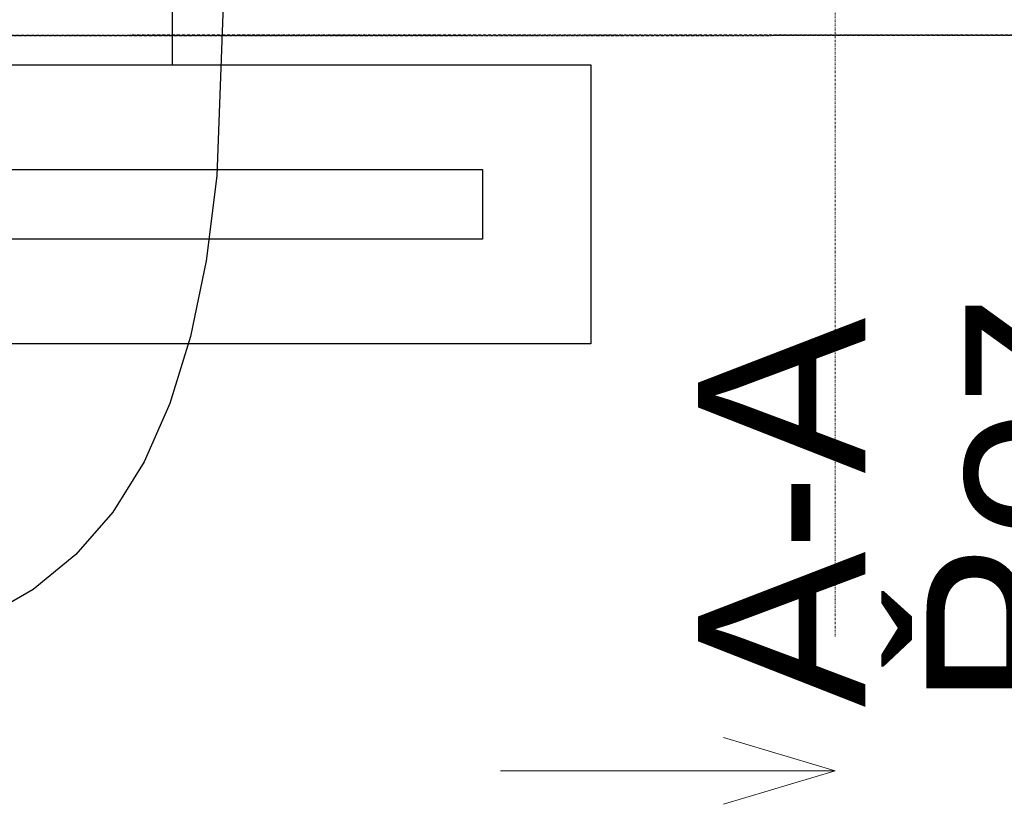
# Model space of a CAD drawing. Header units: millimetres. Extents: x -28761 to 4793, y -4271 to 20239.
# Tile 54 of 256: x -15581 to -14698, y -562 to 141. Entities that reach past the tile are written whole.
import ezdxf

# ---------------------------------------------------------------- set-up
doc = ezdxf.new("R2010")
doc.units = ezdxf.units.MM
doc.header["$MEASUREMENT"] = 0
doc.linetypes.add('Čerchovaná M', pattern=[4.5, 2.5, -0.85, 0.3, -0.85])
doc.linetypes.add('Čerchovaná S', pattern=[3.5, 1.5, -0.85, 0.3, -0.85])
for name, color, linetype in [('5._POHLED ZÁPADNÍ_1_Nové_Anotace - SP', 7, 'Continuous'), ('5._POHLED ZÁPADNÍ_1_Nové_Konstrukce - nosné', 7, 'Continuous'), ('5._POHLED ZÁPADNÍ_1_TZB - elektroinstalace', 7, 'Continuous'), ('5._POHLED ZÁPADNÍ_1_Značky - řezy', 7, 'Continuous')]:
    doc.layers.add(name, color=color, linetype=linetype)
doc.styles.add('GENEROVANÝ_STYL_2', font='txt')

msp = doc.modelspace()

# ---------------------------------------------------------------- linework, layer by layer
at = {"layer": '5._POHLED ZÁPADNÍ_1_Nové_Anotace - SP', "color": 1, "linetype": 'Continuous', "lineweight": 25, "flags": 128}
msp.add_lwpolyline([(-15406.92, 393.15), (-15397.7, 179), (-15404.25, 1.22), (-15413.82, -74.79), (-15427.79, -142.61), (-15446.31, -202.54), (-15469.53, -254.89), (-15497.62, -299.95), (-15530.72, -338.03), (-15568.98, -369.42), (-15612.56, -394.43), (-15661.6, -413.36), (-15716.28, -426.51), (-15776.73, -434.18), (-15843.1, -436.67)], dxfattribs=at)
at = {"layer": '5._POHLED ZÁPADNÍ_1_Nové_Konstrukce - nosné', "color": 1, "linetype": 'Čerchovaná M', "lineweight": 25}
for p, q in [((-10060.03, 128.79), (-16004.97, 127.04)), ((-10060.03, 128.7), (-16004.97, 126.95))]:
    msp.add_line(p, q, dxfattribs=at)
at = {"layer": '5._POHLED ZÁPADNÍ_1_Nové_Konstrukce - nosné', "color": 1, "linetype": 'Čerchovaná M', "lineweight": 25, "flags": 128}
msp.add_lwpolyline([(-16004.97, 126.87), (-10060.03, 128.62)], dxfattribs=at)
at = {"layer": '5._POHLED ZÁPADNÍ_1_TZB - elektroinstalace', "color": 92, "linetype": 'Continuous', "lineweight": 25, "true_color": 0x00d700, "flags": 128}
for points in [[(-15818.94, 100.78), (-15443.94, 100.78), (-15443.94, 225.78), (-15818.94, 225.78)], [(-15068.94, -149.22), (-15818.94, -149.22), (-15818.94, 100.78), (-15068.94, 100.78)], [(-15166.16, -55.47), (-15735.6, -55.47), (-15735.6, 7.03), (-15166.16, 7.03)]]:
    msp.add_lwpolyline(points, close=True, dxfattribs=at)
at = {"layer": '5._POHLED ZÁPADNÍ_1_Značky - řezy', "color": 154, "linetype": 'Čerchovaná S', "lineweight": 13}
msp.add_line((-14850.07, 19645.96), (-14850.07, -411.79), dxfattribs=at)
at = {"layer": '5._POHLED ZÁPADNÍ_1_Značky - řezy', "color": 154, "linetype": 'Continuous', "lineweight": 13}
for p, q in [((-14950.07, -501.79), (-14850.07, -531.79)), ((-14850.07, -531.79), (-15150.07, -531.79)), ((-14950.07, -561.79), (-14850.07, -531.79))]:
    msp.add_line(p, q, dxfattribs=at)

# ---------------------------------------------------------------- texts
at = {"layer": '5._POHLED ZÁPADNÍ_1_Značky - řezy', "color": 154, "linetype": 'Continuous', "lineweight": 13, "insert": (-14615.98, -474.96), "char_height": 150, "attachment_point": 7, "rotation": 90, "line_spacing_factor": 0.818924, "style": 'GENEROVANÝ_STYL_2'}
msp.add_mtext('\\A1;{\\pql;\\pt0;\\fArial|b0|i0|c0|p38;A-A\\P\\pql;\\pt0;\\fArial|b0|i0|c0|p38;Řez}', dxfattribs=at)

doc.saveas('drawing.dxf')
